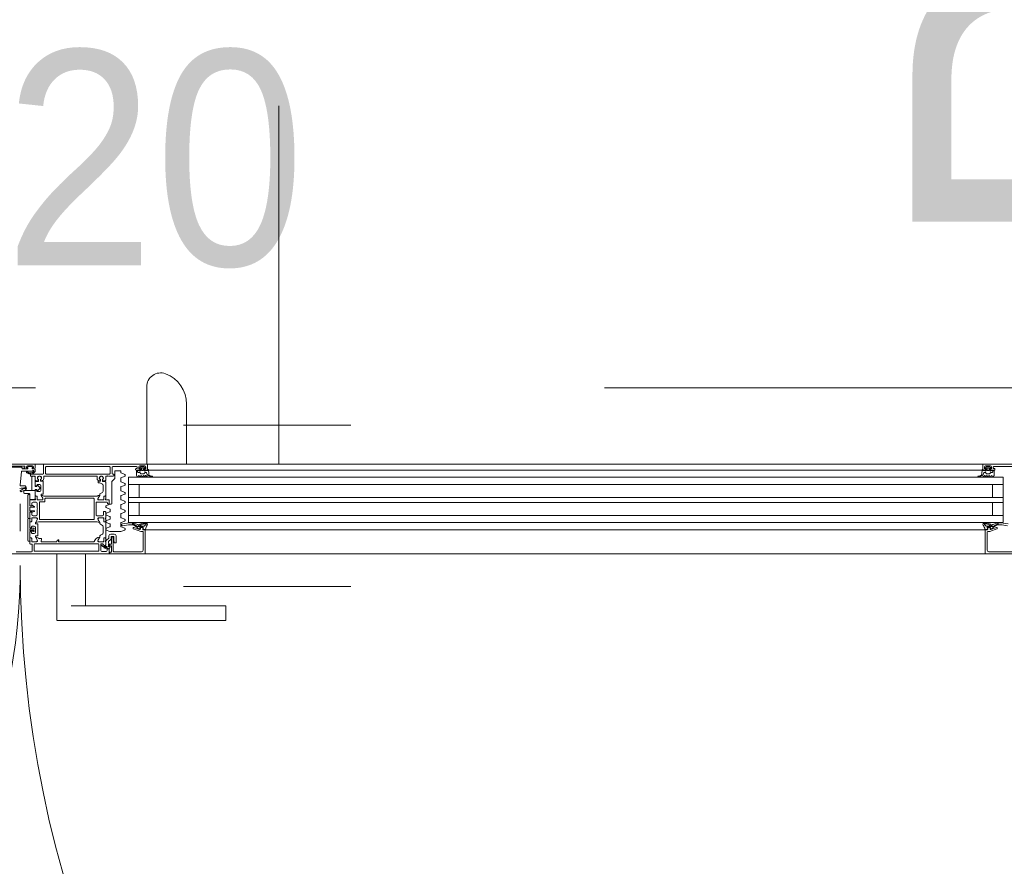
# Model space of a CAD drawing. Header units: centimetres. Extents: x -2424 to 2260, y -130 to 3012.
# Tile 65 of 81: x 392 to 475, y 1638 to 1709. Entities that reach past the tile are written whole.
import ezdxf

# ---------------------------------------------------------------- set-up
doc = ezdxf.new("R2010")
doc.units = ezdxf.units.CM
doc.linetypes.add('Dash', pattern=[60, 30, -30])
doc.linetypes.add('Długa kreska', pattern=[142.875, 95.25, -47.625])
for name, color, linetype, lineweight in [('A-DETL', 90, 'Continuous', 9), ('A-DETL-GENF', 92, 'Continuous', 13), ('A-DOOR', 31, 'Continuous', 13), ('A-DOOR-HDLN', 31, 'Dash', 9), ('G-ANNO-TEXT', 231, 'Continuous', 13)]:
    doc.layers.add(name, color=color, linetype=linetype, lineweight=lineweight)
doc.styles.add('Arial', font='arial.ttf', dxfattribs={"width": 0.9, "height": 18})
doc.styles.add('Arial_9', font='arial.ttf', dxfattribs={"width": 0.9, "height": 30})

msp = doc.modelspace()

# ---------------------------------------------------------------- linework, layer by layer
at = {"layer": 'A-DETL', "color": 251, "linetype": 'Długa kreska', "lineweight": 9}
msp.add_line((536.377, 1678.001), (3.377, 1678.001), dxfattribs=at)
at = {"layer": 'A-DETL', "color": 251, "linetype": 'Dash', "lineweight": 9}
for p, q in [((419.89, 1674.891), (405.89, 1674.891)), ((419.89, 1661.391), (405.89, 1661.391))]:
    msp.add_line(p, q, dxfattribs=at)
for points, knots in [([(413.877, 1671.626), (413.877, 2096.657), (413.877, 2119.326), (413.877, 2190.854), (413.877, 2616.826)], [0, 0, 0, 0, 5.678351, 11.366988, 11.366988, 11.366988, 11.366988]), ([(-555.623, 1472.575), (-478.908, 1472.575), (-476.079, 1472.575), (-439.123, 1472.575), (-439.123, 1435.619), (-439.123, 1432.79), (-439.123, 1329.11), (-439.123, 1326.281), (-439.123, 1289.326), (-402.167, 1289.326), (-399.339, 1289.326), (54.377, 1289.326), (347.204, 1289.326), (391.666, 1289.326), (418.55, 1316.21), (413.877, 1393.928), (413.877, 1663.126)], [0, 0, 0, 0, 1.274059, 2.1133, 2.95254, 4.521491, 5.717221, 7.286172, 8.125412, 8.964652, 14.361634, 22.556861, 31.207392, 35.311818, 37.065318, 41.276562, 41.276562, 41.276562, 41.276562])]:
    msp.add_open_spline(points, degree=3, knots=knots, dxfattribs=at)
at = {"layer": 'A-DETL-GENF', "color": 251, "lineweight": 9}
for p, q in [((339.277, 1671.626), (488.477, 1671.626)), ((468.377, 1671.126), (406.227, 1671.126)), ((468.377, 1670.526), (406.227, 1670.526)), ((468.377, 1669.926), (406.227, 1669.926)), ((468.377, 1668.826), (406.227, 1668.826)), ((468.377, 1668.426), (406.227, 1668.426)), ((468.377, 1667.326), (406.227, 1667.326)), ((468.377, 1666.726), (406.227, 1666.726)), ((406.227, 1666.126), (472.957, 1666.126)), ((489.377, 1664.126), (338.377, 1664.126))]:
    msp.add_line(p, q, dxfattribs=at)
at = {"layer": 'A-DOOR', "color": 251, "lineweight": 9}
for p, q in [((402.81, 1678.099), (402.81, 1671.626)), ((406.143, 1671.626), (406.143, 1676.642)), ((381.627, 1671.626), (393.427, 1671.626)), ((402.827, 1671.626), (394.227, 1671.626)), ((402.827, 1671.626), (408.027, 1671.626)), ((472.827, 1671.626), (467.626, 1671.626)), ((472.827, 1671.626), (481.427, 1671.626)), ((392.567, 1671.456), (391.277, 1671.456)), ((392.327, 1671.371), (391.477, 1671.371)), ((392.21, 1669.857), (392.33, 1671.001)), ((392.377, 1671.276), (392.377, 1671.321)), ((392.38, 1671.046), (393.22, 1671.046)), ((392.797, 1671.226), (392.587, 1671.226)), ((392.797, 1671.346), (392.847, 1671.346)), ((393.247, 1671.476), (392.847, 1671.476)), ((394.127, 1670.796), (393.127, 1670.796)), ((393.247, 1671.346), (393.297, 1671.346)), ((393.427, 1671.226), (393.297, 1671.226)), ((393.477, 1671.576), (393.477, 1671.276)), ((393.477, 1670.996), (393.477, 1671.176)), ((394.177, 1671.576), (394.177, 1670.846)), ((394.347, 1670.846), (394.347, 1671.376)), ((394.397, 1671.426), (399.697, 1671.426)), ((399.697, 1670.796), (394.397, 1670.796)), ((399.747, 1671.376), (399.747, 1670.846)), ((399.917, 1670.846), (399.917, 1671.376)), ((399.967, 1671.426), (401.967, 1671.426)), ((400.017, 1670.796), (399.967, 1670.796)), ((400.147, 1671.026), (400.147, 1670.467)), ((400.597, 1671.076), (400.197, 1671.076)), ((400.647, 1670.929), (400.647, 1671.026)), ((400.966, 1670.763), (400.678, 1670.883)), ((401.867, 1671.196), (401.867, 1671.176)), ((401.967, 1671.246), (401.917, 1671.246)), ((401.917, 1671.126), (402.197, 1671.126)), ((402.187, 1671.096), (401.977, 1671.096)), ((402.017, 1671.376), (402.017, 1671.296)), ((402.049, 1671.096), (402.049, 1670.976)), ((402.099, 1670.926), (402.21, 1670.926)), ((402.33, 1671.411), (402.226, 1671.307)), ((402.247, 1671.476), (402.647, 1671.476)), ((402.247, 1671.256), (402.257, 1671.256)), ((402.253, 1670.901), (402.294, 1670.831)), ((402.287, 1671.226), (402.287, 1671.096)), ((402.337, 1670.806), (402.561, 1670.806)), ((402.529, 1671.426), (402.365, 1671.426)), ((402.367, 1671.146), (402.367, 1671.256)), ((402.417, 1671.306), (402.477, 1671.306)), ((402.477, 1671.096), (402.417, 1671.096)), ((402.527, 1671.256), (402.527, 1671.146)), ((402.668, 1671.307), (402.564, 1671.411)), ((402.604, 1670.831), (402.644, 1670.901)), ((402.607, 1671.096), (402.607, 1671.226)), ((402.637, 1671.256), (402.647, 1671.256)), ((402.688, 1670.926), (402.753, 1670.926)), ((402.697, 1671.126), (402.827, 1671.126)), ((402.877, 1671.176), (402.877, 1671.576)), ((402.974, 1670.828), (402.947, 1671.136)), ((402.949, 1671.126), (408.027, 1671.126)), ((472.705, 1671.126), (467.626, 1671.126)), ((472.68, 1670.828), (472.707, 1671.136)), ((472.777, 1671.176), (472.777, 1671.576)), ((472.957, 1671.126), (472.827, 1671.126)), ((472.966, 1670.926), (472.901, 1670.926)), ((472.986, 1671.307), (473.09, 1671.411)), ((473.407, 1671.476), (473.007, 1671.476)), ((473.017, 1671.256), (473.007, 1671.256)), ((473.05, 1670.831), (473.009, 1670.901)), ((473.047, 1671.096), (473.047, 1671.226)), ((473.317, 1670.806), (473.093, 1670.806)), ((473.125, 1671.426), (473.289, 1671.426)), ((473.127, 1671.256), (473.127, 1671.146)), ((473.237, 1671.306), (473.177, 1671.306)), ((473.177, 1671.096), (473.237, 1671.096)), ((473.287, 1671.146), (473.287, 1671.256)), ((473.324, 1671.411), (473.428, 1671.307)), ((473.4, 1670.901), (473.36, 1670.831)), ((473.367, 1671.226), (473.367, 1671.096)), ((473.407, 1671.256), (473.397, 1671.256)), ((473.555, 1670.926), (473.444, 1670.926)), ((473.737, 1671.126), (473.457, 1671.126)), ((473.467, 1671.096), (473.677, 1671.096)), ((473.605, 1671.096), (473.605, 1670.976)), ((473.637, 1671.376), (473.637, 1671.296)), ((475.687, 1671.426), (473.687, 1671.426)), ((473.687, 1671.246), (473.737, 1671.246)), ((473.787, 1671.196), (473.787, 1671.176)), ((393.077, 1670.746), (393.077, 1670.676)), ((393.127, 1670.626), (393.427, 1670.626)), ((393.477, 1670.576), (393.477, 1670.276)), ((393.477, 1669.88), (393.477, 1670.143)), ((393.495, 1670.163), (393.739, 1670.184)), ((393.527, 1670.226), (393.717, 1670.226)), ((393.714, 1670.356), (393.681, 1670.356)), ((393.737, 1670.366), (393.701, 1670.366)), ((393.737, 1670.244), (393.744, 1670.323)), ((393.757, 1670.204), (393.757, 1670.346)), ((393.917, 1670.346), (393.917, 1670.221)), ((393.929, 1670.323), (393.936, 1670.244)), ((393.972, 1670.366), (393.937, 1670.366)), ((393.937, 1670.201), (394.137, 1670.201)), ((393.956, 1670.226), (393.997, 1670.226)), ((393.993, 1670.356), (393.959, 1670.356)), ((394.157, 1670.181), (394.157, 1669.141)), ((394.197, 1670.426), (394.197, 1670.576)), ((394.247, 1670.626), (398.607, 1670.626)), ((398.657, 1670.576), (398.657, 1670.426)), ((398.747, 1670.181), (398.747, 1670.091)), ((398.917, 1670.201), (398.767, 1670.201)), ((398.857, 1670.226), (398.897, 1670.226)), ((398.894, 1670.356), (398.861, 1670.356)), ((398.881, 1670.366), (398.917, 1670.366)), ((398.917, 1670.244), (398.924, 1670.323)), ((398.937, 1670.346), (398.937, 1670.221)), ((399.097, 1670.204), (399.097, 1670.346)), ((399.109, 1670.323), (399.116, 1670.244)), ((399.331, 1670.165), (399.115, 1670.184)), ((399.117, 1670.366), (399.152, 1670.366)), ((399.136, 1670.226), (399.327, 1670.226)), ((399.173, 1670.356), (399.139, 1670.356)), ((399.377, 1670.276), (399.377, 1670.576)), ((399.377, 1668.997), (399.377, 1670.115)), ((399.427, 1670.626), (399.517, 1670.626)), ((399.617, 1670.626), (400.017, 1670.626)), ((399.897, 1670.134), (399.897, 1668.326)), ((400.118, 1670.396), (399.926, 1670.205)), ((400.067, 1670.676), (400.067, 1670.746)), ((400.647, 1670.179), (400.647, 1670.442)), ((400.678, 1670.488), (400.966, 1670.608)), ((400.966, 1670.013), (400.678, 1670.133)), ((400.996, 1670.723), (400.996, 1670.648)), ((400.996, 1669.973), (400.996, 1669.898)), ((402.085, 1670.575), (402.108, 1670.636)), ((402.185, 1670.636), (402.208, 1670.575)), ((402.285, 1670.575), (402.308, 1670.636)), ((402.385, 1670.636), (402.408, 1670.575)), ((402.485, 1670.575), (402.508, 1670.636)), ((402.585, 1670.636), (402.608, 1670.575)), ((402.687, 1670.586), (402.687, 1670.626)), ((402.986, 1670.546), (403.253, 1670.546)), ((403.261, 1670.625), (403.135, 1670.649)), ((403.251, 1670.568), (403.278, 1670.554)), ((472.403, 1670.568), (472.376, 1670.554)), ((472.393, 1670.625), (472.519, 1670.649)), ((472.668, 1670.546), (472.4, 1670.546)), ((472.967, 1670.586), (472.967, 1670.626)), ((473.068, 1670.636), (473.045, 1670.575)), ((473.168, 1670.575), (473.145, 1670.636)), ((473.268, 1670.636), (473.245, 1670.575)), ((473.368, 1670.575), (473.345, 1670.636)), ((473.468, 1670.636), (473.445, 1670.575)), ((473.568, 1670.575), (473.545, 1670.636)), ((392.477, 1669.569), (392.226, 1669.4)), ((392.229, 1669.348), (392.271, 1669.326)), ((392.555, 1669.809), (392.261, 1669.801)), ((392.341, 1669.324), (392.655, 1669.477)), ((392.618, 1669.572), (392.508, 1669.578)), ((392.663, 1669.602), (392.652, 1669.588)), ((393.477, 1668.997), (393.477, 1669.361)), ((393.595, 1669.771), (393.551, 1669.783)), ((393.551, 1669.458), (393.595, 1669.47)), ((393.627, 1669.871), (393.627, 1669.796)), ((393.627, 1669.446), (393.627, 1669.371)), ((393.857, 1669.921), (393.677, 1669.921)), ((393.677, 1669.321), (393.857, 1669.321)), ((393.957, 1669.421), (393.957, 1669.821)), ((394.137, 1669.121), (393.987, 1669.121)), ((399.107, 1669.263), (398.937, 1669.165)), ((399.157, 1669.857), (399.157, 1669.35)), ((400.647, 1669.429), (400.647, 1669.692)), ((400.678, 1669.738), (400.966, 1669.858)), ((400.966, 1669.263), (400.678, 1669.383)), ((400.996, 1669.223), (400.996, 1669.148)), ((408.027, 1669.926), (401.277, 1669.926)), ((467.627, 1669.926), (474.477, 1669.926)), ((392.227, 1668.298), (392.227, 1666)), ((392.877, 1667.136), (392.877, 1669.026)), ((393.027, 1668.576), (393.027, 1668.186)), ((393.477, 1668.626), (393.077, 1668.626)), ((393.307, 1668.446), (393.557, 1668.446)), ((393.477, 1668.916), (393.477, 1668.726)), ((393.497, 1668.697), (393.497, 1668.654)), ((393.606, 1668.946), (393.507, 1668.946)), ((393.607, 1668.947), (393.527, 1668.947)), ((393.636, 1668.646), (393.636, 1668.916)), ((393.637, 1668.677), (393.637, 1668.917)), ((394.077, 1668.626), (393.656, 1668.626)), ((393.657, 1668.346), (393.657, 1667.926)), ((394.021, 1668.627), (393.687, 1668.627)), ((393.827, 1667.026), (393.827, 1668.426)), ((393.877, 1668.476), (394.247, 1668.476)), ((393.967, 1669.101), (393.967, 1669.034)), ((393.974, 1669.009), (394.108, 1668.777)), ((398.657, 1668.946), (394.197, 1668.946)), ((394.297, 1668.526), (394.297, 1668.726)), ((394.347, 1668.776), (398.357, 1668.776)), ((398.407, 1668.726), (398.407, 1667.926)), ((398.577, 1667.356), (398.577, 1668.396)), ((398.627, 1668.446), (399.477, 1668.446)), ((398.88, 1669.009), (398.746, 1668.777)), ((399.198, 1668.626), (398.777, 1668.626)), ((398.832, 1668.627), (399.167, 1668.627)), ((398.887, 1669.079), (398.887, 1669.034)), ((399.217, 1668.677), (399.217, 1668.917)), ((399.218, 1668.916), (399.218, 1668.646)), ((399.247, 1668.947), (399.327, 1668.947)), ((399.347, 1668.946), (399.248, 1668.946)), ((399.357, 1668.654), (399.357, 1668.697)), ((399.377, 1668.726), (399.377, 1668.916)), ((399.627, 1668.626), (399.377, 1668.626)), ((399.677, 1668.356), (399.677, 1668.576)), ((400.647, 1668.679), (400.647, 1668.942)), ((400.678, 1668.988), (400.966, 1669.108)), ((400.966, 1668.513), (400.678, 1668.633)), ((400.678, 1668.238), (400.966, 1668.358)), ((400.996, 1668.473), (400.996, 1668.398)), ((393.017, 1667.996), (393.017, 1667.756)), ((393.027, 1667.566), (393.027, 1667.126)), ((393.387, 1668.026), (393.047, 1668.026)), ((393.047, 1667.726), (393.387, 1667.726)), ((393.067, 1668.126), (393.217, 1668.126)), ((393.217, 1667.626), (393.067, 1667.626)), ((393.257, 1668.152), (393.399, 1668.085)), ((393.399, 1667.666), (393.257, 1667.599)), ((393.417, 1668.058), (393.417, 1668.056)), ((393.417, 1667.696), (393.417, 1667.693)), ((393.657, 1667.826), (393.657, 1667.406)), ((398.407, 1667.826), (398.407, 1667.026)), ((399.377, 1667.126), (399.377, 1667.596)), ((399.397, 1668.097), (399.397, 1668.034)), ((399.397, 1667.47), (399.397, 1667.407)), ((399.738, 1668.272), (399.428, 1668.143)), ((399.428, 1667.988), (399.716, 1667.868)), ((399.716, 1667.636), (399.428, 1667.517)), ((399.747, 1667.822), (399.747, 1667.682)), ((399.847, 1668.276), (399.757, 1668.276)), ((400.647, 1667.929), (400.647, 1668.192)), ((400.966, 1667.763), (400.678, 1667.883)), ((400.678, 1667.488), (400.966, 1667.608)), ((400.996, 1667.723), (400.996, 1667.648)), ((392.877, 1665.225), (392.877, 1667.025)), ((393.027, 1667.026), (393.027, 1666.836)), ((393.027, 1666.385), (393.027, 1666.755)), ((393.047, 1667.097), (393.047, 1667.054)), ((393.057, 1666.806), (393.156, 1666.806)), ((393.077, 1666.805), (393.157, 1666.805)), ((393.186, 1666.836), (393.186, 1667.106)), ((393.187, 1666.835), (393.187, 1667.075)), ((393.206, 1667.126), (393.627, 1667.126)), ((393.237, 1667.125), (393.571, 1667.125)), ((393.557, 1667.306), (393.307, 1667.306)), ((393.517, 1666.717), (393.517, 1666.646)), ((393.658, 1666.975), (393.524, 1666.742)), ((393.747, 1666.806), (398.657, 1666.806)), ((398.357, 1666.976), (393.877, 1666.976)), ((399.097, 1667.306), (398.627, 1667.306)), ((398.746, 1666.975), (398.88, 1666.742)), ((398.777, 1667.126), (399.198, 1667.126)), ((399.167, 1667.125), (398.832, 1667.125)), ((398.887, 1666.717), (398.887, 1666.672)), ((399.217, 1666.835), (399.217, 1667.075)), ((399.218, 1667.106), (399.218, 1666.836)), ((399.327, 1666.805), (399.247, 1666.805)), ((399.248, 1666.806), (399.347, 1666.806)), ((399.357, 1667.054), (399.357, 1667.097)), ((399.377, 1666.836), (399.377, 1667.026)), ((399.377, 1665.497), (399.377, 1666.755)), ((399.397, 1666.844), (399.397, 1666.781)), ((399.428, 1667.361), (399.716, 1667.242)), ((399.716, 1667.009), (399.428, 1666.89)), ((399.428, 1666.734), (399.716, 1666.615)), ((399.747, 1667.196), (399.747, 1667.056)), ((400.647, 1667.179), (400.647, 1667.442)), ((400.647, 1666.429), (400.647, 1666.692)), ((400.966, 1667.013), (400.678, 1667.133)), ((400.678, 1666.738), (400.966, 1666.858)), ((400.996, 1666.973), (400.996, 1666.898)), ((408.027, 1667.326), (401.277, 1667.326)), ((402.039, 1666.411), (401.609, 1666.662)), ((402.056, 1666.562), (401.643, 1666.705)), ((402.433, 1666.696), (402.266, 1666.605)), ((402.754, 1666.71), (402.49, 1666.71)), ((402.737, 1666.565), (402.811, 1666.694)), ((473.022, 1667.326), (467.626, 1667.326)), ((467.627, 1667.326), (474.477, 1667.326)), ((472.917, 1666.565), (472.843, 1666.694)), ((472.899, 1666.71), (473.163, 1666.71)), ((473.221, 1666.696), (473.388, 1666.605)), ((473.597, 1666.562), (474.01, 1666.705)), ((473.615, 1666.411), (474.044, 1666.662)), ((393.017, 1666.15), (393.017, 1666.1)), ((393.027, 1665.497), (393.027, 1665.866)), ((393.362, 1666.18), (393.047, 1666.18)), ((393.047, 1666.07), (393.362, 1666.07)), ((393.145, 1666.276), (393.101, 1666.288)), ((393.101, 1665.963), (393.145, 1665.975)), ((393.177, 1666.376), (393.177, 1666.301)), ((393.177, 1665.951), (393.177, 1665.876)), ((393.203, 1666.297), (393.37, 1666.252)), ((393.37, 1665.998), (393.203, 1665.953)), ((393.407, 1666.426), (393.227, 1666.426)), ((393.227, 1665.826), (393.407, 1665.826)), ((393.392, 1666.223), (393.392, 1666.21)), ((393.392, 1666.04), (393.392, 1666.027)), ((393.507, 1665.926), (393.507, 1666.326)), ((393.537, 1666.626), (393.687, 1666.626)), ((393.707, 1666.606), (393.707, 1665.646)), ((398.937, 1666.586), (399.107, 1666.488)), ((399.157, 1666.401), (399.157, 1665.85)), ((399.397, 1666.217), (399.397, 1666.154)), ((399.716, 1666.383), (399.428, 1666.263)), ((399.428, 1666.108), (399.738, 1665.979)), ((399.747, 1666.569), (399.747, 1666.429)), ((399.757, 1665.976), (400.637, 1665.976)), ((400.656, 1665.979), (400.966, 1666.108)), ((400.966, 1666.263), (400.678, 1666.383)), ((400.996, 1666.223), (400.996, 1666.148)), ((401.641, 1666.572), (401.88, 1666.428)), ((401.677, 1666.276), (401.677, 1666.244)), ((401.71, 1666.197), (402.309, 1665.979)), ((402.21, 1666.153), (401.744, 1666.323)), ((402.187, 1666.397), (402.089, 1666.397)), ((402.178, 1666.186), (402.205, 1666.186)), ((402.227, 1666.571), (402.186, 1666.516)), ((402.235, 1666.212), (402.247, 1666.314)), ((402.277, 1666.341), (402.488, 1666.341)), ((402.277, 1666.276), (402.277, 1666.2)), ((402.326, 1665.976), (402.477, 1665.976)), ((402.427, 1666.326), (402.327, 1666.326)), ((402.461, 1666.597), (402.343, 1666.533)), ((402.477, 1666.176), (402.477, 1666.276)), ((402.518, 1666.307), (402.506, 1666.217)), ((402.627, 1666.126), (402.527, 1666.126)), ((402.527, 1665.926), (402.527, 1664.446)), ((402.53, 1666.183), (402.67, 1666.156)), ((402.767, 1666.617), (402.543, 1666.617)), ((402.627, 1666.126), (408.027, 1666.126)), ((472.887, 1666.617), (473.111, 1666.617)), ((473.123, 1666.183), (472.984, 1666.156)), ((473.027, 1666.126), (473.127, 1666.126)), ((473.127, 1665.926), (473.127, 1664.446)), ((473.136, 1666.307), (473.147, 1666.217)), ((473.376, 1666.341), (473.165, 1666.341)), ((473.177, 1666.176), (473.177, 1666.276)), ((473.328, 1665.976), (473.177, 1665.976)), ((473.192, 1666.597), (473.31, 1666.533)), ((473.227, 1666.326), (473.327, 1666.326)), ((473.944, 1666.197), (473.345, 1665.979)), ((473.377, 1666.276), (473.377, 1666.2)), ((473.419, 1666.212), (473.406, 1666.314)), ((473.427, 1666.571), (473.467, 1666.516)), ((473.444, 1666.153), (473.91, 1666.323)), ((473.475, 1666.186), (473.448, 1666.186)), ((473.466, 1666.397), (473.564, 1666.397)), ((474.012, 1666.572), (473.774, 1666.428)), ((473.977, 1666.276), (473.977, 1666.244)), ((393.027, 1665.416), (393.027, 1665.226)), ((393.027, 1665.126), (393.027, 1664.986)), ((393.047, 1665.197), (393.047, 1665.154)), ((393.156, 1665.446), (393.057, 1665.446)), ((393.157, 1665.447), (393.077, 1665.447)), ((393.186, 1665.146), (393.186, 1665.416)), ((393.187, 1665.177), (393.187, 1665.417)), ((393.627, 1665.126), (393.206, 1665.126)), ((393.571, 1665.127), (393.237, 1665.127)), ((393.517, 1665.606), (393.517, 1665.534)), ((393.524, 1665.509), (393.658, 1665.277)), ((393.687, 1665.626), (393.537, 1665.626)), ((393.991, 1665.386), (393.827, 1665.386)), ((393.984, 1665.161), (394.02, 1665.35)), ((395.257, 1665.126), (394.013, 1665.126)), ((395.277, 1665.156), (395.277, 1665.146)), ((395.432, 1665.276), (395.397, 1665.276)), ((398.377, 1665.126), (395.447, 1665.126)), ((398.88, 1665.509), (398.746, 1665.277)), ((399.198, 1665.126), (398.777, 1665.126)), ((398.832, 1665.127), (399.167, 1665.127)), ((398.887, 1665.579), (398.887, 1665.534)), ((399.107, 1665.763), (398.937, 1665.665)), ((399.217, 1665.177), (399.217, 1665.417)), ((399.218, 1665.416), (399.218, 1665.146)), ((399.247, 1665.447), (399.327, 1665.447)), ((399.347, 1665.446), (399.248, 1665.446)), ((399.357, 1665.154), (399.357, 1665.197)), ((399.377, 1665.226), (399.377, 1665.416)), ((399.377, 1664.876), (399.377, 1665.126)), ((399.382, 1665.069), (399.382, 1664.841)), ((399.594, 1665.374), (399.51, 1665.315)), ((399.607, 1665.016), (399.607, 1665.079)), ((399.647, 1665.626), (399.647, 1665.476)), ((399.671, 1665.202), (399.783, 1665.281)), ((400.097, 1665.776), (399.797, 1665.776)), ((399.847, 1665.404), (399.847, 1665.526)), ((399.877, 1665.414), (399.877, 1664.966)), ((399.914, 1665.498), (399.882, 1665.436)), ((399.897, 1665.576), (400.007, 1665.576)), ((399.997, 1665.526), (399.958, 1665.526)), ((400.047, 1665.446), (400.047, 1665.476)), ((400.139, 1665.026), (400.227, 1665.026)), ((400.247, 1665.046), (400.247, 1665.626)), ((393.177, 1664.296), (391.887, 1664.296)), ((393.077, 1664.936), (393.177, 1664.936)), ((393.227, 1664.886), (393.227, 1664.346)), ((393.397, 1664.376), (393.397, 1664.906)), ((393.447, 1664.956), (398.747, 1664.956)), ((398.747, 1664.326), (393.447, 1664.326)), ((398.797, 1664.906), (398.797, 1664.376)), ((398.967, 1664.406), (398.967, 1664.916)), ((399.017, 1664.966), (399.127, 1664.966)), ((399.018, 1664.814), (399.145, 1664.738)), ((399.193, 1664.867), (399.027, 1664.851)), ((399.407, 1664.306), (399.067, 1664.306)), ((399.171, 1664.731), (399.467, 1664.731)), ((399.215, 1664.841), (399.215, 1664.847)), ((399.362, 1664.821), (399.235, 1664.821)), ((399.24, 1664.612), (399.444, 1664.542)), ((399.467, 1664.651), (399.247, 1664.651)), ((399.607, 1664.726), (399.607, 1664.916)), ((399.827, 1664.916), (399.735, 1664.916)), ((399.877, 1664.726), (399.877, 1664.296)), ((402.377, 1664.296), (400.067, 1664.296)), ((473.277, 1664.296), (475.587, 1664.296)), ((395.278, 1664.126), (395.278, 1659.776)), ((397.676, 1659.776), (397.676, 1664.126)), ((402.527, 1664.126), (408.027, 1664.126)), ((473.127, 1664.126), (467.626, 1664.126)), ((395.278, 1659.776), (395.278, 1658.526)), ((396.477, 1659.776), (408.643, 1659.776)), ((409.433, 1658.526), (409.433, 1659.776)), ((396.477, 1658.526), (395.319, 1658.526)), ((408.643, 1658.526), (396.477, 1658.526))]:
    msp.add_line(p, q, dxfattribs=at)
at = {"layer": 'A-DOOR', "color": 251, "lineweight": 9, "flags": 128}
for points in [[(392.867, 1671.326), (392.867, 1671.226), (392.427, 1671.226)], [(392.537, 1671.276), (392.537, 1671.306), (392.617, 1671.306), (392.617, 1671.406)], [(392.747, 1671.376), (392.747, 1671.326), (392.847, 1671.326), (392.847, 1671.276)], [(393.427, 1671.226), (393.227, 1671.226), (393.227, 1671.326)], [(393.247, 1671.276), (393.247, 1671.326), (393.347, 1671.326), (393.347, 1671.376)], [(401.947, 1671.066), (401.947, 1670.666), (402.012, 1670.566)], [(402.247, 1671.176), (402.247, 1671.226), (402.147, 1671.226), (402.147, 1671.376)], [(402.747, 1671.376), (402.747, 1671.226), (402.647, 1671.226), (402.647, 1671.176)], [(402.907, 1671.176), (402.907, 1671.096), (402.707, 1671.096)], [(472.747, 1671.176), (472.747, 1671.096), (472.947, 1671.096)], [(472.907, 1671.376), (472.907, 1671.226), (473.007, 1671.226), (473.007, 1671.176)], [(473.407, 1671.176), (473.407, 1671.226), (473.507, 1671.226), (473.507, 1671.376)], [(473.707, 1671.066), (473.707, 1670.666), (473.641, 1670.566)], [(398.767, 1670.071), (398.881, 1670.071), (399.107, 1669.944)], [(408.027, 1666.726), (401.277, 1666.726), (401.277, 1670.526), (408.027, 1670.526)], [(467.627, 1666.726), (474.477, 1666.726), (474.477, 1670.526), (467.627, 1670.526)], [(402.177, 1669.926), (402.177, 1668.826), (401.277, 1668.826), (408.027, 1668.826)], [(473.577, 1669.926), (473.577, 1668.826), (474.477, 1668.826), (467.627, 1668.826)], [(392.927, 1669.076), (393.017, 1669.076), (393.017, 1668.176)], [(393.077, 1668.136), (393.207, 1668.136), (393.207, 1668.346)], [(393.989, 1668.985), (394.127, 1668.746), (394.127, 1668.676)], [(398.727, 1668.676), (398.727, 1668.746), (398.865, 1668.985)], [(399.527, 1668.396), (399.527, 1668.306), (399.627, 1668.306)], [(402.177, 1667.326), (402.177, 1668.426), (401.277, 1668.426), (408.027, 1668.426)], [(473.577, 1667.326), (473.577, 1668.426), (474.477, 1668.426), (467.627, 1668.426)], [(393.017, 1667.576), (393.017, 1667.086), (392.927, 1667.086)], [(393.207, 1667.406), (393.207, 1667.616), (393.077, 1667.616)], [(399.327, 1667.646), (399.197, 1667.646), (399.197, 1667.406)], [(392.927, 1667.075), (393.017, 1667.075), (393.017, 1666.295)], [(393.677, 1667.076), (393.677, 1667.006), (393.539, 1666.766)], [(398.865, 1666.766), (398.727, 1667.006), (398.727, 1667.076)], [(393.017, 1665.955), (393.017, 1665.175), (392.927, 1665.175)], [(393.047, 1666.265), (393.177, 1666.265), (393.178, 1666.281), (393.177, 1666.265)], [(393.177, 1665.985), (393.178, 1665.969), (393.177, 1665.975), (393.047, 1665.985)], [(399.827, 1664.246), (399.727, 1664.246), (399.727, 1664.126), (402.677, 1664.126), (402.677, 1666.076)], [(402.287, 1666.484), (402.25, 1666.422), (402.586, 1666.422)], [(475.827, 1664.246), (475.927, 1664.246), (475.927, 1664.126), (472.977, 1664.126), (472.977, 1666.076)], [(473.366, 1666.484), (473.404, 1666.422), (473.068, 1666.422)], [(393.539, 1665.485), (393.677, 1665.246), (393.677, 1665.176)], [(395.427, 1665.146), (395.427, 1665.207), (395.446, 1665.235), (395.452, 1665.256)], [(398.727, 1665.176), (398.727, 1665.246), (398.865, 1665.485)], [(400.017, 1664.346), (400.017, 1665.426), (400.027, 1665.426)], [(400.057, 1665.526), (400.057, 1665.276), (400.09, 1665.068)], [(391.027, 1664.126), (399.677, 1664.126), (399.677, 1664.466), (399.567, 1664.576), (399.507, 1664.576), (399.507, 1664.406)], [(399.227, 1664.866), (399.227, 1664.826), (399.327, 1664.826)], [(399.512, 1664.576), (399.577, 1664.576), (399.631, 1664.514)], [(399.664, 1664.519), (399.747, 1664.706), (399.627, 1664.706)], [(399.717, 1664.905), (399.679, 1664.83), (399.677, 1664.776), (399.827, 1664.776)], [(408.643, 1659.776), (408.797, 1659.776), (408.945, 1659.776), (409.082, 1659.776), (409.202, 1659.776), (409.3, 1659.776), (409.373, 1659.776), (409.418, 1659.776), (409.433, 1659.776), (409.418, 1659.776)], [(409.418, 1658.526), (409.433, 1658.526), (409.418, 1658.526), (409.373, 1658.526), (409.3, 1658.526), (409.202, 1658.526), (409.082, 1658.526), (408.945, 1658.526), (408.797, 1658.526), (408.643, 1658.526)]]:
    msp.add_lwpolyline(points, dxfattribs=at)
for points in [[(393.207, 1670.556), (393.207, 1669.456)], [(393.417, 1670.606), (393.257, 1670.606)], [(393.643, 1669.81), (393.627, 1669.751), (393.467, 1669.751), (393.467, 1670.556), (393.467, 1669.751), (393.627, 1669.751)], [(392.527, 1669.216), (392.527, 1669.376)], [(392.577, 1669.426), (393.467, 1669.426), (393.467, 1668.726), (393.467, 1669.426)], [(392.977, 1669.166), (392.577, 1669.166)], [(393.197, 1669.426), (393.467, 1669.426), (393.467, 1669.491), (393.627, 1669.491), (393.643, 1669.431), (393.627, 1669.491), (393.467, 1669.491), (393.467, 1669.426)], [(393.843, 1669.697), (393.691, 1669.825)], [(393.691, 1669.416), (393.843, 1669.544)], [(393.027, 1668.726), (393.027, 1669.116)], [(393.417, 1668.676), (393.077, 1668.676)]]:
    msp.add_lwpolyline(points, close=True, dxfattribs=at)
at = {"layer": 'A-DOOR', "color": 251, "lineweight": 9}
for centre, radius, start, end in [((403.972, 1678.099), 1.162, 69.4572, 180), ((403.426, 1676.642), 2.718, 0, 69.4572), ((403.972, 1678.099), 1.162, 152.3643, 180), ((393.427, 1671.576), 0.05, 0, 90), ((394.227, 1671.576), 0.05, 90, 180), ((402.827, 1671.576), 0.05, 0, 90), ((472.827, 1671.576), 0.05, 90, 180), ((392.327, 1671.321), 0.05, 0, 90), ((392.38, 1670.996), 0.05, 90, 174), ((392.427, 1671.276), 0.05, 180, 270), ((392.587, 1671.276), 0.05, 180, 270), ((392.567, 1671.406), 0.05, 0, 90), ((392.847, 1671.376), 0.1, 90, 180), ((392.797, 1670.926), 0.05, 56.43999, 236.43999), ((393.062, 1671.325), 0.53, 236.43999, 321.49462), ((392.797, 1671.366), 0.02, 108.18055, 270), ((393.047, 1670.604), 0.821, 71.81945, 108.18055), ((392.797, 1671.276), 0.05, 270, 0), ((393.062, 1671.325), 0.43, 236.43999, 314.9859), ((392.847, 1671.326), 0.02, 0, 90), ((393.127, 1670.746), 0.05, 90, 180), ((393.22, 1671.146), 0.1, 270, 315.573), ((393.247, 1671.326), 0.02, 90, 180), ((393.247, 1671.376), 0.1, 0, 90), ((393.297, 1671.276), 0.05, 180, 270), ((393.327, 1671.041), 0.05, 18.03579, 135.573), ((393.297, 1671.366), 0.02, 270, 71.81945), ((393.342, 1671.045), 0.0341, 314.9859, 18.03579), ((393.427, 1671.276), 0.05, 270, 0), ((393.427, 1671.176), 0.05, 0, 90), ((394.127, 1670.846), 0.05, 270, 0), ((394.397, 1671.376), 0.05, 90, 180), ((394.397, 1670.846), 0.05, 180, 270), ((399.697, 1671.376), 0.05, 0, 90), ((399.697, 1670.846), 0.05, 270, 0), ((399.967, 1671.376), 0.05, 90, 180), ((399.967, 1670.846), 0.05, 180, 270), ((400.017, 1670.746), 0.05, 0, 90), ((400.197, 1671.026), 0.05, 90, 180), ((400.597, 1671.026), 0.05, 0, 90), ((400.697, 1670.929), 0.05, 180, 247.5), ((401.917, 1671.196), 0.05, 90, 180), ((401.917, 1671.176), 0.05, 180, 270), ((401.977, 1671.066), 0.03, 90, 180), ((401.967, 1671.376), 0.05, 0, 90), ((401.967, 1671.296), 0.05, 270, 0), ((402.099, 1670.976), 0.05, 180, 270), ((402.247, 1671.376), 0.1, 90, 180), ((402.237, 1671.096), 0.05, 180.00064, 0.00064), ((402.197, 1671.176), 0.05, 270, 0), ((402.21, 1670.876), 0.05, 30, 90), ((402.247, 1671.286), 0.03, 134.99807, 270.00005), ((402.257, 1671.226), 0.03, 0, 90), ((402.337, 1670.856), 0.05, 210, 270), ((402.365, 1671.376), 0.05, 90, 135.0277), ((402.417, 1671.256), 0.05, 89.99786, 180.00214), ((402.417, 1671.146), 0.05, 179.99888, 270.00112), ((402.477, 1671.256), 0.05, 359.99786, 90.00214), ((402.477, 1671.146), 0.05, 269.99888, 0.00112), ((402.529, 1671.376), 0.05, 44.97984, 90), ((402.561, 1670.856), 0.05, 270, 330), ((402.637, 1671.226), 0.03, 90, 180), ((402.657, 1671.096), 0.05, 180, 0), ((402.688, 1670.876), 0.05, 90, 150), ((402.647, 1671.376), 0.1, 0, 90), ((402.647, 1671.286), 0.03, 270.00548, 44.99659), ((402.697, 1671.176), 0.05, 180, 270), ((402.753, 1670.876), 0.05, 12.12661, 90), ((403.174, 1670.97), 0.381, 192.65989, 268.10052), ((402.827, 1671.176), 0.05, 270, 0), ((402.907, 1671.136), 0.04, 0.00064, 89.99992), ((403.173, 1670.846), 0.2, 185.00821, 258.9975), ((472.48, 1670.97), 0.381, 271.89948, 347.34011), ((472.481, 1670.846), 0.2, 281.0025, 354.99179), ((472.747, 1671.136), 0.04, 90.00008, 179.99936), ((472.827, 1671.176), 0.05, 180, 270), ((472.901, 1670.876), 0.05, 90, 167.87339), ((473.007, 1671.376), 0.1, 90, 180), ((472.997, 1671.096), 0.05, 180, 0), ((472.957, 1671.176), 0.05, 270, 0), ((472.966, 1670.876), 0.05, 30, 90), ((473.007, 1671.286), 0.03, 135.00341, 269.99452), ((473.017, 1671.226), 0.03, 0, 90), ((473.093, 1670.856), 0.05, 210, 270), ((473.125, 1671.376), 0.05, 90, 135.02016), ((473.177, 1671.256), 0.05, 89.99786, 180.00214), ((473.177, 1671.146), 0.05, 179.99888, 270.00112), ((473.237, 1671.256), 0.05, 359.99786, 90.00214), ((473.237, 1671.146), 0.05, 269.99888, 0.00112), ((473.289, 1671.376), 0.05, 44.9723, 90), ((473.317, 1670.856), 0.05, 270, 330), ((473.397, 1671.226), 0.03, 90, 180), ((473.417, 1671.096), 0.05, 179.99936, 359.99936), ((473.444, 1670.876), 0.05, 90, 150), ((473.407, 1671.376), 0.1, 0, 90), ((473.407, 1671.286), 0.03, 269.99995, 45.00193), ((473.457, 1671.176), 0.05, 180, 270), ((473.555, 1670.976), 0.05, 270, 0), ((473.687, 1671.376), 0.05, 90, 180), ((473.687, 1671.296), 0.05, 180, 270), ((473.677, 1671.066), 0.03, 0, 90), ((473.737, 1671.196), 0.05, 0, 90), ((473.737, 1671.176), 0.05, 270, 0), ((393.127, 1670.676), 0.05, 180, 270), ((393.257, 1670.556), 0.05, 90, 180), ((393.257, 1670.556), 0.05, 90, 180), ((393.417, 1670.556), 0.05, 0, 90), ((393.417, 1670.556), 0.05, 0, 90), ((393.427, 1670.576), 0.05, 0, 90), ((393.527, 1670.276), 0.05, 180, 270), ((393.497, 1670.143), 0.02, 95, 180), ((393.837, 1670.446), 0.18, 330, 210), ((393.837, 1670.451), 0.16, 327.91535, 212.08465), ((393.714, 1670.326), 0.03, 355, 90), ((393.717, 1670.246), 0.02, 270, 355), ((393.737, 1670.346), 0.02, 0, 90), ((393.737, 1670.204), 0.02, 275, 0), ((393.937, 1670.346), 0.02, 90, 180), ((393.937, 1670.221), 0.02, 180, 270), ((393.959, 1670.326), 0.03, 90, 185), ((393.956, 1670.246), 0.02, 185, 270), ((393.997, 1670.426), 0.2, 270, 0), ((394.137, 1670.181), 0.02, 0, 90), ((394.247, 1670.576), 0.05, 90, 180), ((398.607, 1670.576), 0.05, 0, 90), ((398.857, 1670.426), 0.2, 180, 270), ((398.767, 1670.181), 0.02, 90, 180), ((398.767, 1670.091), 0.02, 180, 270), ((399.017, 1670.446), 0.18, 330, 210), ((399.017, 1670.451), 0.16, 327.91005, 212.08995), ((398.881, 1670.051), 0.02, 60, 90), ((398.894, 1670.326), 0.03, 355, 90), ((398.897, 1670.246), 0.02, 270, 355), ((398.917, 1670.346), 0.02, 0, 90), ((398.917, 1670.221), 0.02, 270, 0), ((399.117, 1670.346), 0.02, 90, 180), ((399.117, 1670.204), 0.02, 180, 265), ((399.057, 1669.857), 0.1, 0, 60), ((399.139, 1670.326), 0.03, 90, 185), ((399.136, 1670.246), 0.02, 185, 270), ((399.327, 1670.276), 0.05, 270, 0), ((399.327, 1670.115), 0.05, 0, 85), ((399.427, 1670.576), 0.05, 90, 180), ((399.567, 1670.573), 0.0725, 46.39718, 133.60282), ((399.997, 1670.134), 0.1, 135, 180), ((400.017, 1670.676), 0.05, 270, 0), ((400.047, 1670.467), 0.1, 315, 0), ((400.697, 1670.442), 0.05, 112.5, 180), ((400.697, 1670.179), 0.05, 180, 247.5), ((400.947, 1670.717), 0.05, 7.14524, 67.5), ((400.947, 1670.654), 0.05, 292.5, 352.85476), ((400.947, 1669.967), 0.05, 7.14524, 67.5), ((402.047, 1670.586), 0.04, 209.99967, 345.00053), ((402.147, 1670.626), 0.04, 15.00018, 164.99982), ((402.247, 1670.586), 0.04, 194.99956, 345.00044), ((402.347, 1670.626), 0.04, 15.00017, 164.99983), ((402.447, 1670.586), 0.04, 194.99956, 345.00044), ((402.547, 1670.626), 0.04, 15.00018, 164.99982), ((402.647, 1670.586), 0.04, 194.99972, 0.00022), ((402.727, 1670.626), 0.04, 40.32079, 180), ((402.986, 1670.846), 0.3, 220.31982, 270.00133), ((403.127, 1670.248), 0.343, 68.94633, 84.39887), ((403.253, 1670.586), 0.04, 269.91911, 78.98944), ((472.4, 1670.586), 0.04, 101.01056, 270.08089), ((472.526, 1670.248), 0.343, 95.60113, 111.05367), ((472.668, 1670.846), 0.3, 269.99867, 319.68018), ((472.927, 1670.626), 0.04, 360, 139.67921), ((473.007, 1670.586), 0.04, 179.99978, 345.00028), ((473.107, 1670.626), 0.04, 15.00018, 164.99982), ((473.207, 1670.586), 0.04, 194.99956, 345.00044), ((473.307, 1670.626), 0.04, 15.00017, 164.99983), ((473.407, 1670.586), 0.04, 194.99956, 345.00044), ((473.507, 1670.626), 0.04, 15.00018, 164.99982), ((473.607, 1670.586), 0.04, 194.99947, 330.00033), ((392.042, 1672.088), 2.5, 273.21628, 283.53096), ((392.26, 1669.851), 0.05, 174, 271.39185), ((392.243, 1669.375), 0.03, 124, 242), ((392.308, 1669.397), 0.08, 242, 294), ((392.505, 1669.528), 0.05, 87, 124), ((392.577, 1669.376), 0.05, 90, 180), ((392.577, 1669.376), 0.05, 90, 180), ((392.577, 1669.216), 0.05, 180, 270), ((392.577, 1669.216), 0.05, 180, 270), ((392.56, 1669.624), 0.185, 352.93336, 91.39185), ((392.62, 1669.612), 0.04, 267, 323), ((392.635, 1669.623), 0.035, 323, 103.53096), ((392.585, 1669.621), 0.16, 296, 352.93336), ((392.977, 1669.116), 0.05, 0, 90), ((392.977, 1669.116), 0.05, 0, 90), ((393.157, 1669.456), 0.05, 323.1301, 0), ((393.157, 1669.456), 0.05, 323.1301, 0), ((393.577, 1669.88), 0.1, 180, 255), ((393.577, 1669.361), 0.1, 105, 180), ((393.602, 1669.796), 0.025, 255, 0), ((393.602, 1669.446), 0.025, 0, 105), ((393.677, 1669.871), 0.05, 90, 180), ((393.677, 1669.371), 0.05, 180, 270), ((393.672, 1669.802), 0.03, 50, 165), ((393.672, 1669.802), 0.03, 50, 165), ((393.672, 1669.439), 0.03, 195, 310), ((393.672, 1669.439), 0.03, 195, 310), ((393.779, 1669.621), 0.1, 310, 50), ((393.779, 1669.621), 0.1, 310, 50), ((393.857, 1669.821), 0.1, 0, 90), ((393.857, 1669.421), 0.1, 270, 0), ((393.987, 1669.101), 0.02, 90, 180), ((394.137, 1669.141), 0.02, 270, 0), ((398.987, 1669.079), 0.1, 120, 180), ((399.057, 1669.35), 0.1, 300, 0), ((400.697, 1669.692), 0.05, 112.5, 180), ((400.697, 1669.429), 0.05, 180, 247.5), ((400.947, 1669.904), 0.05, 292.5, 352.85476), ((400.947, 1669.217), 0.05, 7.14524, 67.5), ((400.947, 1669.154), 0.05, 292.5, 352.85476), ((392.927, 1669.026), 0.05, 90, 180), ((393.077, 1668.726), 0.05, 180, 270), ((393.077, 1668.726), 0.05, 180, 270), ((393.077, 1668.576), 0.05, 90, 180), ((393.307, 1668.346), 0.1, 90, 180), ((393.417, 1668.726), 0.05, 270, 0), ((393.417, 1668.726), 0.05, 270, 0), ((393.527, 1668.997), 0.05, 180, 270), ((393.507, 1668.916), 0.03, 90, 180), ((393.467, 1668.697), 0.03, 0, 70.52878), ((393.467, 1668.654), 0.03, 289.47122, 0), ((393.557, 1668.346), 0.1, 0, 90), ((393.606, 1668.916), 0.03, 0, 90), ((393.607, 1668.917), 0.03, 0, 90), ((393.656, 1668.646), 0.02, 180, 270), ((393.687, 1668.677), 0.05, 180, 270), ((393.877, 1668.426), 0.05, 90, 180), ((394.017, 1669.034), 0.05, 180, 210), ((394.001, 1668.992), 0.0138, 84.67141, 210), ((393.955, 1668.508), 0.5, 61.13954, 84.67141), ((394.021, 1668.727), 0.1, 270, 30), ((394.077, 1668.676), 0.05, 270, 0), ((394.247, 1668.526), 0.05, 270, 0), ((394.347, 1668.726), 0.05, 90, 180), ((398.357, 1668.726), 0.05, 0, 90), ((398.627, 1668.396), 0.05, 90, 180), ((398.898, 1668.508), 0.5, 95.32859, 118.86046), ((398.777, 1668.676), 0.05, 180, 270), ((398.832, 1668.727), 0.1, 150, 270), ((398.853, 1668.992), 0.0138, 330, 95.32859), ((398.837, 1669.034), 0.05, 330, 0), ((399.167, 1668.677), 0.05, 270, 0), ((399.198, 1668.646), 0.02, 270, 0), ((399.247, 1668.917), 0.03, 90, 180), ((399.248, 1668.916), 0.03, 90, 180), ((399.327, 1668.997), 0.05, 270, 0), ((399.347, 1668.916), 0.03, 0, 90), ((399.387, 1668.697), 0.03, 109.47122, 180), ((399.387, 1668.654), 0.03, 180, 250.52878), ((399.477, 1668.396), 0.05, 0, 90), ((399.627, 1668.576), 0.05, 0, 90), ((399.627, 1668.356), 0.05, 270, 0), ((399.847, 1668.326), 0.05, 270, 0), ((400.697, 1668.942), 0.05, 112.5, 180), ((400.697, 1668.679), 0.05, 180, 247.5), ((400.947, 1668.467), 0.05, 7.14524, 67.5), ((400.947, 1668.404), 0.05, 292.5, 352.85476), ((393.067, 1668.176), 0.05, 180, 270), ((393.047, 1667.996), 0.03, 90, 180), ((393.047, 1667.756), 0.03, 180, 270), ((393.067, 1667.576), 0.05, 90, 180), ((393.077, 1668.186), 0.05, 180, 270), ((393.077, 1667.566), 0.05, 90, 180), ((393.245, 1668.124), 0.03, 65, 158.28824), ((393.245, 1667.627), 0.03, 201.71176, 295), ((393.387, 1668.056), 0.03, 270, 0), ((393.387, 1667.696), 0.03, 0, 90), ((393.387, 1668.058), 0.03, 0, 65), ((393.387, 1667.693), 0.03, 295, 0), ((393.604, 1667.876), 0.0725, 316.39718, 43.60282), ((398.354, 1667.876), 0.0725, 316.39718, 43.60282), ((399.327, 1667.596), 0.05, 0, 90), ((399.447, 1668.097), 0.05, 112.5, 180), ((399.447, 1668.034), 0.05, 180, 247.5), ((399.447, 1667.47), 0.05, 112.5, 180), ((399.697, 1667.822), 0.05, 0, 67.5), ((399.697, 1667.682), 0.05, 292.5, 0), ((399.757, 1668.226), 0.05, 90, 112.5), ((400.697, 1668.192), 0.05, 112.5, 180), ((400.697, 1667.929), 0.05, 180, 247.5), ((400.697, 1667.442), 0.05, 112.5, 180), ((400.947, 1667.717), 0.05, 7.14524, 67.5), ((400.947, 1667.654), 0.05, 292.5, 352.85476), ((392.927, 1667.136), 0.05, 180, 270), ((392.927, 1667.025), 0.05, 90, 180), ((393.017, 1667.097), 0.03, 0, 70.52878), ((393.017, 1667.054), 0.03, 289.47122, 0), ((393.057, 1666.836), 0.03, 180, 270), ((393.077, 1666.755), 0.05, 90, 180), ((393.156, 1666.836), 0.03, 270, 0), ((393.157, 1666.835), 0.03, 270, 0), ((393.206, 1667.106), 0.02, 90, 180), ((393.237, 1667.075), 0.05, 90, 180), ((393.307, 1667.406), 0.1, 180, 270), ((393.567, 1666.717), 0.05, 150, 180), ((393.537, 1666.646), 0.02, 180, 270), ((393.551, 1666.759), 0.0138, 150, 275.32859), ((393.505, 1667.243), 0.5, 275.32859, 298.86046), ((393.557, 1667.406), 0.1, 270, 0), ((393.571, 1667.025), 0.1, 330, 90), ((393.627, 1667.076), 0.05, 0, 90), ((393.877, 1667.026), 0.05, 180, 270), ((398.357, 1667.026), 0.05, 270, 0), ((398.627, 1667.356), 0.05, 180, 270), ((398.898, 1667.243), 0.5, 241.13954, 264.67141), ((398.777, 1667.076), 0.05, 90, 180), ((398.832, 1667.025), 0.1, 90, 210), ((398.853, 1666.759), 0.0138, 264.67141, 30), ((398.837, 1666.717), 0.05, 0, 30), ((398.987, 1666.672), 0.1, 180, 240), ((399.097, 1667.406), 0.1, 270, 0), ((399.167, 1667.075), 0.05, 0, 90), ((399.198, 1667.106), 0.02, 0, 90), ((399.247, 1666.835), 0.03, 180, 270), ((399.248, 1666.836), 0.03, 180, 270), ((399.327, 1666.755), 0.05, 0, 90), ((399.347, 1666.836), 0.03, 270, 0), ((399.387, 1667.097), 0.03, 109.47122, 180), ((399.387, 1667.054), 0.03, 180, 250.52878), ((399.447, 1667.407), 0.05, 180, 247.5), ((399.447, 1666.844), 0.05, 112.5, 180), ((399.447, 1666.781), 0.05, 180, 247.5), ((399.697, 1667.196), 0.05, 0, 67.5), ((399.697, 1667.056), 0.05, 292.5, 0), ((400.697, 1667.179), 0.05, 180, 247.5), ((400.697, 1666.692), 0.05, 112.5, 180), ((401.509, 1663.717), 2.994, 87.88171, 104.22771), ((400.947, 1666.967), 0.05, 7.14524, 67.5), ((400.947, 1666.904), 0.05, 292.5, 352.85476), ((401.68, 1666.637), 0.075, 159.98506, 238.8937), ((401.617, 1666.629), 0.08, 70.98988, 87.88943), ((402.49, 1666.59), 0.12, 89.99611, 118.63337), ((402.75, 1666.591), 0.12, 325.94898, 88.00766), ((472.903, 1666.591), 0.12, 91.99234, 214.05102), ((473.163, 1666.59), 0.12, 61.36663, 90.00389), ((474.036, 1666.629), 0.08, 92.11057, 109.01012), ((473.974, 1666.637), 0.075, 301.1063, 20.01494), ((474.144, 1663.717), 2.994, 75.77229, 92.11829), ((393.047, 1666.295), 0.03, 180, 270), ((393.047, 1666.15), 0.03, 90, 180), ((393.047, 1666.1), 0.03, 180, 270), ((393.047, 1665.955), 0.03, 90, 180), ((393.127, 1666.385), 0.1, 180, 255), ((393.127, 1665.866), 0.1, 105, 180), ((393.152, 1666.301), 0.025, 255, 0), ((393.152, 1665.951), 0.025, 0, 105), ((393.227, 1666.376), 0.05, 90, 180), ((393.227, 1665.876), 0.05, 180, 270), ((393.198, 1666.278), 0.02, 75, 170), ((393.198, 1665.972), 0.02, 190, 285), ((393.362, 1666.21), 0.03, 270, 0), ((393.362, 1666.04), 0.03, 0, 90), ((393.362, 1666.223), 0.03, 0, 75), ((393.362, 1666.027), 0.03, 285, 0), ((393.407, 1666.326), 0.1, 0, 90), ((393.407, 1665.926), 0.1, 270, 0), ((393.687, 1666.606), 0.02, 0, 90), ((399.057, 1666.401), 0.1, 0, 60), ((399.057, 1665.85), 0.1, 300, 0), ((399.447, 1666.217), 0.05, 112.5, 180), ((399.447, 1666.154), 0.05, 180, 247.5), ((399.697, 1666.569), 0.05, 0, 67.5), ((399.697, 1666.429), 0.05, 292.5, 0), ((399.757, 1666.026), 0.05, 247.5, 270), ((400.637, 1666.026), 0.05, 270, 292.5), ((400.697, 1666.429), 0.05, 180, 247.5), ((400.792, 1666.541), 0.08, 103.47035, 285.30097), ((401.509, 1663.717), 2.834, 91.52226, 104.21438), ((400.947, 1666.217), 0.05, 7.14524, 67.5), ((400.947, 1666.154), 0.05, 292.5, 352.85476), ((401.455, 1665.75), 0.8, 63.61388, 91.52864), ((401.727, 1666.276), 0.05, 70, 180), ((401.727, 1666.244), 0.05, 180, 250), ((401.285, 1665.444), 1.15, 40.84823, 62.83026), ((402.089, 1666.497), 0.1, 239.61644, 270), ((402.03, 1666.487), 0.08, 26.95563, 70.98988), ((402.146, 1666.546), 0.05, 206.95563, 323.63337), ((402.178, 1666.216), 0.03, 220.84823, 270), ((402.193, 1666.473), 0.0764, 265.73555, 330.06708), ((402.205, 1666.216), 0.03, 270, 352.94356), ((402.227, 1666.2), 0.05, 250, 0), ((402.323, 1666.499), 0.12, 118.63337, 143.63337), ((402.277, 1666.311), 0.03, 90, 172.94356), ((402.327, 1666.276), 0.05, 90, 180), ((402.424, 1666.383), 0.17, 118.53659, 143.53659), ((402.326, 1666.026), 0.05, 250, 270), ((402.427, 1666.276), 0.05, 0, 90), ((402.542, 1666.448), 0.17, 89.92719, 118.53659), ((402.527, 1666.176), 0.05, 180, 270), ((402.477, 1665.926), 0.05, 0, 90), ((402.488, 1666.311), 0.03, 352.79232, 90), ((402.536, 1666.213), 0.03, 171.88201, 259.00591), ((402.586, 1666.482), 0.06, 270, 326.69787), ((402.627, 1666.076), 0.05, 0, 90), ((404.014, 1665.328), 1.777, 136.27343, 140.86446), ((402.676, 1666.186), 0.03, 257.64351, 348.57319), ((403.637, 1665.991), 0.95, 145.94898, 168.57319), ((402.702, 1666.584), 0.04, 314.96394, 330.3746), ((472.017, 1665.991), 0.95, 11.42681, 34.05102), ((472.952, 1666.584), 0.04, 209.6254, 225.03606), ((471.639, 1665.328), 1.777, 39.13554, 43.72657), ((472.977, 1666.186), 0.03, 191.42681, 282.35649), ((473.027, 1666.076), 0.05, 90, 180), ((473.068, 1666.482), 0.06, 213.30213, 270), ((473.111, 1666.448), 0.17, 61.46341, 90.07281), ((473.117, 1666.213), 0.03, 280.99409, 8.11799), ((473.127, 1666.176), 0.05, 270, 0), ((473.177, 1665.926), 0.05, 90, 180), ((473.165, 1666.311), 0.03, 90, 187.20768), ((473.227, 1666.276), 0.05, 90, 180), ((473.229, 1666.383), 0.17, 36.46341, 61.46341), ((473.327, 1666.276), 0.05, 0, 90), ((473.328, 1666.026), 0.05, 270, 290), ((473.376, 1666.311), 0.03, 7.05644, 90), ((473.427, 1666.2), 0.05, 180, 290), ((473.33, 1666.499), 0.12, 36.36663, 61.36663), ((473.461, 1666.473), 0.0764, 209.93292, 274.26445), ((473.448, 1666.216), 0.03, 187.05644, 270), ((473.507, 1666.546), 0.05, 216.36663, 333.04437), ((473.475, 1666.216), 0.03, 270, 319.15177), ((474.368, 1665.444), 1.15, 117.16974, 139.15177), ((473.623, 1666.487), 0.08, 109.01012, 153.04437), ((473.564, 1666.497), 0.1, 270, 300.38356), ((474.198, 1665.75), 0.8, 88.47136, 116.38612), ((473.927, 1666.276), 0.05, 0, 110), ((473.927, 1666.244), 0.05, 290, 0), ((474.144, 1663.717), 2.834, 75.78562, 88.47774), ((392.927, 1665.225), 0.05, 180, 270), ((393.077, 1665.497), 0.05, 180, 270), ((393.057, 1665.416), 0.03, 90, 180), ((393.017, 1665.197), 0.03, 0, 70.52878), ((393.017, 1665.154), 0.03, 289.47122, 0), ((393.156, 1665.416), 0.03, 0, 90), ((393.157, 1665.417), 0.03, 0, 90), ((393.206, 1665.146), 0.02, 180, 270), ((393.237, 1665.177), 0.05, 180, 270), ((393.537, 1665.606), 0.02, 90, 180), ((393.567, 1665.534), 0.05, 180, 210), ((393.551, 1665.492), 0.0138, 83.85932, 210), ((393.499, 1665.008), 0.5, 48.97478, 83.85932), ((393.571, 1665.227), 0.1, 270, 30), ((393.627, 1665.176), 0.05, 270, 0), ((393.687, 1665.646), 0.02, 270, 0), ((394.013, 1665.156), 0.03, 169, 270), ((393.991, 1665.356), 0.03, 349, 90), ((395.257, 1665.146), 0.02, 270, 0), ((395.397, 1665.156), 0.12, 90, 180), ((395.447, 1665.207), 0.02, 135, 180), ((395.447, 1665.146), 0.02, 180, 270), ((395.432, 1665.256), 0.02, 0, 90), ((395.432, 1665.249), 0.02, 315, 0), ((398.377, 1665.176), 0.05, 270, 342.25158), ((398.901, 1665.008), 0.5, 95.62258, 162.25158), ((398.777, 1665.176), 0.05, 180, 270), ((398.832, 1665.227), 0.1, 150, 270), ((398.853, 1665.492), 0.0138, 330, 95.62258), ((398.837, 1665.534), 0.05, 330, 0), ((398.987, 1665.579), 0.1, 120, 180), ((399.167, 1665.177), 0.05, 270, 0), ((399.198, 1665.146), 0.02, 270, 0), ((399.247, 1665.417), 0.03, 90, 180), ((399.248, 1665.416), 0.03, 90, 180), ((399.327, 1665.497), 0.05, 270, 0), ((399.347, 1665.416), 0.03, 0, 90), ((399.387, 1665.197), 0.03, 109.47122, 180), ((399.387, 1665.154), 0.03, 180, 250.52878), ((399.682, 1665.069), 0.3, 125, 180), ((399.522, 1665.476), 0.125, 305, 0), ((399.757, 1665.079), 0.15, 125, 180), ((399.607, 1664.966), 0.05, 270, 90), ((399.797, 1665.626), 0.15, 90, 180), ((399.697, 1665.404), 0.15, 305, 0), ((399.897, 1665.526), 0.05, 90, 180), ((399.927, 1665.414), 0.05, 153, 180), ((399.958, 1665.476), 0.05, 90, 153), ((399.997, 1665.476), 0.05, 0, 90), ((400.007, 1665.526), 0.05, 0, 90), ((400.027, 1665.446), 0.02, 270, 0), ((400.139, 1665.076), 0.05, 189.09028, 270), ((400.097, 1665.626), 0.15, 0, 90), ((400.227, 1665.046), 0.02, 270, 0), ((393.077, 1664.986), 0.05, 180, 270), ((393.177, 1664.886), 0.05, 0, 90), ((393.177, 1664.346), 0.05, 270, 0), ((393.447, 1664.906), 0.05, 90, 180), ((393.447, 1664.376), 0.05, 180, 270), ((398.747, 1664.906), 0.05, 0, 90), ((398.747, 1664.376), 0.05, 270, 0), ((399.017, 1664.916), 0.05, 90, 180), ((399.067, 1664.406), 0.1, 180, 270), ((399.029, 1664.831), 0.02, 95.5, 238.81503), ((399.127, 1664.866), 0.1, 0, 90), ((399.171, 1664.781), 0.05, 238.81503, 270), ((399.195, 1664.847), 0.02, 0, 95.5), ((399.235, 1664.841), 0.02, 180, 270), ((399.247, 1664.631), 0.02, 90, 251.09542), ((399.327, 1664.876), 0.05, 270, 0), ((399.362, 1664.841), 0.02, 270, 0), ((399.407, 1664.406), 0.1, 270, 0), ((399.457, 1664.58), 0.04, 251.09542, 336.18264), ((399.467, 1664.691), 0.04, 270, 90), ((399.512, 1664.556), 0.02, 90, 156.18264), ((399.627, 1664.726), 0.02, 180, 270), ((399.646, 1664.527), 0.02, 221.42367, 336.16126), ((399.697, 1664.821), 0.02, 153, 180), ((399.735, 1664.896), 0.02, 90, 153), ((399.827, 1664.966), 0.05, 270, 0), ((399.827, 1664.726), 0.05, 0, 90), ((399.827, 1664.296), 0.05, 270, 0), ((400.067, 1664.346), 0.05, 180, 270), ((402.377, 1664.446), 0.15, 270, 0), ((473.277, 1664.446), 0.15, 180, 270)]:
    msp.add_arc(centre, radius, start, end, dxfattribs=at)
at = {"layer": 'A-DOOR-HDLN', "color": 251, "lineweight": 9}
for centre, radius, start, end in [((341.577, 1663.126), 50.65, 270, 0), ((486.177, 1663.126), 93.95, 180, 270)]:
    msp.add_arc(centre, radius, start, end, dxfattribs=at)

# ---------------------------------------------------------------- texts
at = {"layer": 'G-ANNO-TEXT', "color": 251, "lineweight": 9, "style": 'Arial_9', "width": 0.9}
msp.add_text('REI 120', height=30, rotation=90, dxfattribs=at).set_placement((496.88, 1688.839))
at = {"layer": 'G-ANNO-TEXT', "color": 251, "lineweight": 9, "style": 'Arial', "width": 0.9}
msp.add_text('EI120', height=18, dxfattribs=at).set_placement((356.923, 1688.26))

doc.saveas('drawing.dxf')
